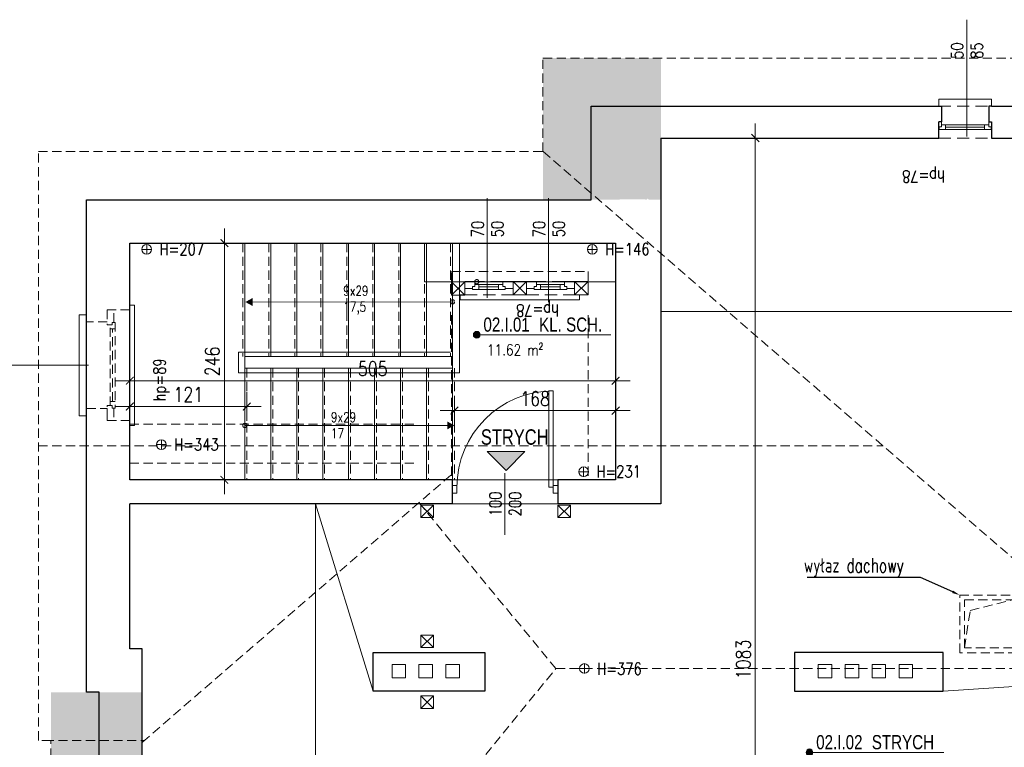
# Model space of a CAD drawing. Header units: millimetres. Extents: x 284606 to 569416, y -192995 to -95103.
# Tile 4 of 178: x 286916 to 287939, y -108755 to -107999. Entities that reach past the tile are written whole.
import ezdxf
from ezdxf import colors
from ezdxf.entities.mleader import LeaderData, LeaderLine
from ezdxf.enums import TextEntityAlignment as Align
from ezdxf.math import Vec2, Vec3

# ---------------------------------------------------------------- set-up
doc = ezdxf.new("R2010")
doc.units = ezdxf.units.MM
doc.linetypes.add('HIDDEN', pattern=[9.525, 6.35, -3.175])
doc.layers.get('0').update_dxf_attribs({"lineweight": 0})
for name, color, linetype, lineweight in [('!STR_Elewacje 0.05', 8, 'Continuous', 5), ('!STR_Konstrukcja 0.20', 200, 'Continuous', 20), ('!STR_Konstrukcja 0.30', 64, 'Continuous', 30), ('!STR_Ocieplenie 0.05', 1, 'Continuous', 5), ('!STR_Opisy 0.09', 8, 'Continuous', 9), ('!STR_Przerywana 0.09', 8, 'HIDDEN', 9), ('!STR_Stolarka drzwiowa', 30, 'Continuous', 15), ('!STR_Stolarka okienna', 72, 'Continuous', 15), ('!STR_Wymiarowanie', 254, 'Continuous', 9)]:
    doc.layers.add(name, color=color, linetype=linetype, lineweight=lineweight)
doc.layers.add('!STR_Kreskowanie ścian', color=7, linetype='Continuous', lineweight=5, true_color=0xa6a6a6)
doc.layers.add('!STR_Wentylacja', color=7, linetype='Continuous', lineweight=15, true_color=0x3399ff)
doc.layers.add('!STR_Obrysy pomieszczeń', color=215, linetype='Continuous', lineweight=9, plot=False)
doc.styles.add('AB_Arial', font='NirmalaS.ttf')
doc.styles.add('EKO 1-10', font='romans.shx', dxfattribs={"width": 0.8, "height": 15})
doc.styles.add('EKO 1-5', font='romans.shx', dxfattribs={"width": 0.8, "height": 10})
doc.styles.add('j-romans', font='romans.shx', dxfattribs={"width": 0.7})
doc.dimstyles.new('EKO wymiar 1-10', dxfattribs={"dimtxt": 15, "dimasz": 8, "dimexe": 15, "dimexo": 15, "dimgap": 5, "dimtad": 1, "dimdec": 0, "dimtxsty": 'EKO 1-10', "dimblk": 'ARCHTICK', "dimcen": 10, "dimdle": 15, "dimclrd": 256, "dimclre": 256, "dimclrt": 256, "dimazin": 2, "dimtfac": 1, "dimtdec": 0, "dimtmove": 2, "dimatfit": 3, "dimldrblk": 'ARCHTICK', "dimfxl": 15, "dimfxlon": 1, "dimlwd": -1, "dimlwe": -1, "dimarcsym": 0})

# ---------------------------------------------------------------- blocks, each defined once
blk = doc.blocks.new('wysokosc2')
at = {"ltscale": 2}
for points in [[(-5.1, 0), (5, 0)], [(0, 5.1), (0, -5.1)]]:
    blk.add_lwpolyline(points, dxfattribs=at)
blk.add_circle((0, 0), 5.03, dxfattribs=at)
at = {"ltscale": 2, "style": 'EKO 1-5', "width": 0.8}
blk.add_attdef('WYS', (13.3, -6), '', height=12.5, dxfattribs=at)
blk = doc.blocks.new('NR MIESZ')
h = blk.add_hatch(color=256)
h.dxf.hatch_style = 1
h.paths.add_polyline_path([(-24.5, -24.5), (0, 0), (24.5, -24.5)])
blk.add_lwpolyline([(-24.5, -24.5), (0, 0), (24.5, -24.5), (-24.5, -24.5)])
at = {"ltscale": 1.5, "style": 'AB_Arial', "width": 0.8}
for p in [(-33.2, -50.6), (-33.2, -83)]:
    blk.add_attdef('NR_POM.', p, '', height=20, rotation=0, dxfattribs=at)
blk = doc.blocks.new('_ArchTick')
at = {"color": 0, "linetype": 'ByBlock', "const_width": 0.15}
blk.add_lwpolyline([(-0.5, -0.5), (0.5, 0.5)], dxfattribs=at)
blk = doc.blocks.new('*D341')
at = {"layer": '!STR_Wymiarowanie', "ltscale": 1.5, "transparency": 16777216}
for p, q in [((287128.3, -108216.2), (287128.3, -108492.2)), ((287113.3, -108231.2), (287143.3, -108231.2)), ((287113.3, -108477.2), (287143.3, -108477.2))]:
    blk.add_line(p, q, dxfattribs=at)
at = {"layer": 'Defpoints', "color": 0, "ltscale": 1.5, "transparency": 16777216}
for p in [(287030, -108231.2), (287030, -108477.2), (287128.3, -108477.2)]:
    blk.add_point(p, dxfattribs=at)
at = {"layer": '!STR_Wymiarowanie', "ltscale": 1.5, "transparency": 16777216, "xscale": 8, "yscale": 8, "zscale": 8}
for p, rotation in [((287128.3, -108231.2), 90), ((287128.3, -108477.2), 270)]:
    blk.add_blockref('_ArchTick', p, dxfattribs=dict(at, rotation=rotation))
at = {"layer": '!STR_Wymiarowanie', "ltscale": 1.5, "transparency": 16777216, "insert": (287115.8, -108354.2), "char_height": 15, "attachment_point": 5, "rotation": 90, "style": 'EKO 1-10'}
blk.add_mtext('246', dxfattribs=at)
blk = doc.blocks.new('*D342')
at = {"layer": '!STR_Wymiarowanie', "ltscale": 1.5, "transparency": 16777216}
for p, q in [((287030, -108389.2), (287030, -108359.2)), ((287535, -108389.2), (287535, -108359.2)), ((287015, -108374.2), (287550, -108374.2))]:
    blk.add_line(p, q, dxfattribs=at)
at = {"layer": 'Defpoints', "color": 0, "ltscale": 1.5, "transparency": 16777216}
for p in [(287535, -108374.2), (287030, -108477.2), (287535, -108477.2)]:
    blk.add_point(p, dxfattribs=at)
at = {"layer": '!STR_Wymiarowanie', "ltscale": 1.5, "transparency": 16777216, "xscale": 8, "yscale": 8, "zscale": 8, "rotation": 180}
blk.add_blockref('_ArchTick', (287030, -108374.2), dxfattribs=at)
at = {"layer": '!STR_Wymiarowanie', "ltscale": 1.5, "transparency": 16777216, "xscale": 8, "yscale": 8, "zscale": 8}
blk.add_blockref('_ArchTick', (287535, -108374.2), dxfattribs=at)
at = {"layer": '!STR_Wymiarowanie', "ltscale": 1.5, "transparency": 16777216, "insert": (287282.5, -108361.7), "char_height": 15, "attachment_point": 5, "style": 'EKO 1-10'}
blk.add_mtext('505', dxfattribs=at)
blk = doc.blocks.new('*D343')
at = {"layer": '!STR_Wymiarowanie', "ltscale": 1.5, "transparency": 16777216}
for p, q in [((287367.5, -108420.3), (287367.5, -108390.3)), ((287535, -108420.3), (287535, -108390.3)), ((287352.5, -108405.3), (287550, -108405.3))]:
    blk.add_line(p, q, dxfattribs=at)
at = {"layer": 'Defpoints', "color": 0, "ltscale": 1.5, "transparency": 16777216}
for p in [(287535, -108405.3), (287367.5, -108477.2), (287535, -108477.2)]:
    blk.add_point(p, dxfattribs=at)
at = {"layer": '!STR_Wymiarowanie', "ltscale": 1.5, "transparency": 16777216, "xscale": 8, "yscale": 8, "zscale": 8, "rotation": 180}
blk.add_blockref('_ArchTick', (287367.5, -108405.3), dxfattribs=at)
at = {"layer": '!STR_Wymiarowanie', "ltscale": 1.5, "transparency": 16777216, "xscale": 8, "yscale": 8, "zscale": 8}
blk.add_blockref('_ArchTick', (287535, -108405.3), dxfattribs=at)
at = {"layer": '!STR_Wymiarowanie', "ltscale": 1.5, "transparency": 16777216, "insert": (287451.3, -108392.8), "char_height": 15, "attachment_point": 5, "style": 'EKO 1-10'}
blk.add_mtext('168', dxfattribs=at)
blk = doc.blocks.new('*D344')
at = {"layer": '!STR_Wymiarowanie', "ltscale": 1.5, "transparency": 16777216}
for p, q in [((287030, -108416), (287030, -108386)), ((287151.5, -108416), (287151.5, -108386)), ((287166.5, -108401), (287015, -108401))]:
    blk.add_line(p, q, dxfattribs=at)
at = {"layer": 'Defpoints', "color": 0, "ltscale": 1.5, "transparency": 16777216}
for p in [(287030, -108401), (287030, -108477.2), (287151.5, -108477.2)]:
    blk.add_point(p, dxfattribs=at)
at = {"layer": '!STR_Wymiarowanie', "ltscale": 1.5, "transparency": 16777216, "xscale": 8, "yscale": 8, "zscale": 8, "rotation": 180}
blk.add_blockref('_ArchTick', (287030, -108401), dxfattribs=at)
at = {"layer": '!STR_Wymiarowanie', "ltscale": 1.5, "transparency": 16777216, "xscale": 8, "yscale": 8, "zscale": 8}
blk.add_blockref('_ArchTick', (287151.5, -108401), dxfattribs=at)
at = {"layer": '!STR_Wymiarowanie', "ltscale": 1.5, "transparency": 16777216, "insert": (287090.8, -108388.5), "char_height": 15, "attachment_point": 5, "style": 'EKO 1-10'}
blk.add_mtext('121', dxfattribs=at)
blk = doc.blocks.new('*U253')
at = {"layer": '!STR_Opisy 0.09', "linetype": 'Continuous'}
blk.add_line((0, -153.5), (0, -32.2), dxfattribs=at)
at = {"layer": '!STR_Opisy 0.09', "linetype": 'Continuous', "style": 'EKO 1-5', "width": 0.8}
blk.add_attdef('HP=', (-37.5, 47.6), '', height=12.5, rotation=180, dxfattribs=at)
at = {"layer": '!STR_Opisy 0.09', "ltscale": 0.7, "style": 'EKO 1-5', "width": 0.8}
blk.add_attdef('WYS', text='', height=12.5, rotation=270, dxfattribs=at).set_placement((-10.5, -121.4), align=Align.MIDDLE_CENTER)
at = {"layer": '!STR_Opisy 0.09', "linetype": 'Continuous', "style": 'EKO 1-5', "width": 0.8}
blk.add_attdef('SZER', text='', height=12.5, rotation=270, dxfattribs=at).set_placement((0, -121.4), align=Align.BOTTOM_CENTER)
blk = doc.blocks.new('*U506')
at = {"ltscale": 0.3}
blk.add_hatch(color=256, dxfattribs=at).paths.add_polyline_path([(-0.9, 50, 1), (6.8, 50, 1)])
at = {"ltscale": 1.5}
blk.add_line((17.6, 50), (154.6, 50), dxfattribs=at)
at = {"ltscale": 0.3}
blk.add_lwpolyline([(17.6, 50), (3, 50)], dxfattribs=at)
blk.add_circle((3, 50), 3.86, dxfattribs=at)
at = {"ltscale": 1.5, "width": 0.8}
for tag, p, height, style in [('NR_POM.', (10.5, 53.4), 16, 'AB_Arial'), ('NAZWA_POMIESZCZENIA', (66.9, 53.4), 16, 'AB_Arial'), ('POSADZKA', (9.1, 4), 12.5, 'EKO 1-5')]:
    blk.add_attdef(tag, p, '', height=height, rotation=0, dxfattribs=dict(at, style=style))
at = {"ltscale": 1.5, "style": 'EKO 1-5', "width": 0.8}
blk.add_attdef('POWIERZCHNIA', text='', height=12.5, rotation=0, dxfattribs=at).set_placement((78.1, 22.9), align=Align.BOTTOM_RIGHT)
blk = doc.blocks.new('*U183')
at = {"layer": '!STR_Opisy 0.09', "linetype": 'Continuous'}
blk.add_line((0, 32.1), (0, -89.2), dxfattribs=at)
at = {"layer": '!STR_Opisy 0.09', "ltscale": 0.7, "style": 'EKO 1-5', "width": 0.8}
blk.add_attdef('WYS', text='', height=12.5, rotation=270, dxfattribs=at).set_placement((-10.5, 0), align=Align.MIDDLE_CENTER)
at = {"layer": '!STR_Opisy 0.09', "linetype": 'Continuous', "style": 'EKO 1-5', "width": 0.8}
blk.add_attdef('SZER', text='', height=12.5, rotation=270, dxfattribs=at).set_placement((0, 0), align=Align.BOTTOM_CENTER)
blk.add_attdef('HP=', (22.5, -124.5), '', height=12.5, rotation=180, dxfattribs=at)
blk = doc.blocks.new('WYŁAZ NA DACH')
at = {"layer": '!STR_Przerywana 0.09', "ltscale": 1.5}
for points in [[(0, 60), (60, 60), (60, 0), (0, 0)], [(5, 55), (55, 55), (55, 5), (5, 5)]]:
    blk.add_lwpolyline(points, close=True, dxfattribs=at)
blk.add_lwpolyline([(5, 5), (10.9, 43.9), (55, 55)], dxfattribs=at)
blk = doc.blocks.new('*U574')
at = {"layer": '!STR_Opisy 0.09', "linetype": 'Continuous'}
blk.add_line((-50, 14.8), (-50, -49.4), dxfattribs=at)
at = {"layer": '!STR_Stolarka drzwiowa'}
for points in [[(0, 0), (0, 100), (-4.4, 100), (-4.4, 0)], [(-100, -6.2), (-105, -6.2), (-105, 1.8), (-100, 1.8)], [(5, -6.2), (0, -6.2), (0, 1.8), (5, 1.8)]]:
    blk.add_lwpolyline(points, close=True, dxfattribs=at)
blk.add_arc((0, 0), 100, 90, 180, dxfattribs=at)
at = {"layer": '!STR_Opisy 0.09', "linetype": 'Continuous', "style": 'EKO 1-10', "width": 0.8}
blk.add_attdef('SZER', text='', height=12.5, rotation=90, dxfattribs=at).set_placement((-50, -17.3), align=Align.BOTTOM_CENTER)
at = {"layer": '!STR_Opisy 0.09', "ltscale": 0.7, "style": 'EKO 1-10', "width": 0.8}
blk.add_attdef('WYS', text='', height=12.5, rotation=90, dxfattribs=at).set_placement((-39.5, -17.3), align=Align.MIDDLE_CENTER)
blk = doc.blocks.new('*D579')
at = {"layer": '!STR_Wymiarowanie', "ltscale": 1.5, "transparency": 16777216}
for p, q in [((287680.2, -108107.2), (287680.2, -109220.2)), ((287665.2, -108122.2), (287695.2, -108122.2)), ((287680.2, -109205.2), (287665.2, -109205.2))]:
    blk.add_line(p, q, dxfattribs=at)
at = {"layer": 'Defpoints', "color": 0, "ltscale": 1.5, "transparency": 16777216}
for p in [(287582, -108122.2), (287680.2, -109205.2), (287691.9, -109205.2)]:
    blk.add_point(p, dxfattribs=at)
at = {"layer": '!STR_Wymiarowanie', "ltscale": 1.5, "transparency": 16777216, "xscale": 8, "yscale": 8, "zscale": 8}
for p, rotation in [((287680.2, -108122.2), 90), ((287680.2, -109205.2), 270)]:
    blk.add_blockref('_ArchTick', p, dxfattribs=dict(at, rotation=rotation))
at = {"layer": '!STR_Wymiarowanie', "ltscale": 1.5, "transparency": 16777216, "insert": (287667.7, -108663.7), "char_height": 15, "attachment_point": 5, "rotation": 90, "style": 'EKO 1-10'}
blk.add_mtext('1083', dxfattribs=at)
blk = doc.blocks.new('*U840')
at = {"layer": '!STR_Opisy 0.09', "linetype": 'Continuous'}
blk.add_line((0, 32.1), (0, -76.1), dxfattribs=at)
at = {"layer": '!STR_Opisy 0.09', "ltscale": 0.7, "style": 'EKO 1-5', "width": 0.8}
blk.add_attdef('WYS', text='', height=12.5, rotation=270, dxfattribs=at).set_placement((-10.5, 0), align=Align.MIDDLE_CENTER)
at = {"layer": '!STR_Opisy 0.09', "linetype": 'Continuous', "style": 'EKO 1-5', "width": 0.8}
blk.add_attdef('SZER', text='', height=12.5, rotation=270, dxfattribs=at).set_placement((0, 0), align=Align.BOTTOM_CENTER)
blk.add_attdef('HP=', (-10.8, -78.3), '', height=12.5, rotation=180, dxfattribs=at)
blk = doc.blocks.new('mur pruski')
at = {"layer": '!STR_Ocieplenie 0.05', "ltscale": 1.5}
blk.add_lwpolyline([(0, 20), (20, 20), (20, 0), (0, 0)], close=True, dxfattribs=at)
blk.add_lwpolyline([(0, 20), (20, 0), (20, 20), (0, 0)], dxfattribs=at)
blk = doc.blocks.new('*U841')
at = {"layer": '!STR_Opisy 0.09', "linetype": 'Continuous'}
blk.add_line((0, 32.1), (0, -71.5), dxfattribs=at)
at = {"layer": '!STR_Opisy 0.09', "ltscale": 0.7, "style": 'EKO 1-5', "width": 0.8}
blk.add_attdef('WYS', text='', height=12.5, rotation=270, dxfattribs=at).set_placement((-10.5, 0), align=Align.MIDDLE_CENTER)
at = {"layer": '!STR_Opisy 0.09', "linetype": 'Continuous', "style": 'EKO 1-5', "width": 0.8}
blk.add_attdef('SZER', text='', height=12.5, rotation=270, dxfattribs=at).set_placement((0, 0), align=Align.BOTTOM_CENTER)
blk.add_attdef('HP=', (-10.8, -60.8), '', height=12.5, rotation=180, dxfattribs=at)

msp = doc.modelspace()

# ---------------------------------------------------------------- hatches: boundary and pattern name
at = {"layer": '!STR_Kreskowanie ścian', "ltscale": 1.5}
h = msp.add_hatch(dxfattribs=at)
h.set_pattern_fill('AR-B88', color=256, scale=0.1, angle=90)
h.paths.add_polyline_path([(286998.1, -108697.9), (286985.1, -108697.9), (286948, -108697.9), (286948, -109293.8), (286998.1, -109243.7)])
h.paths.add_polyline_path([(287043.1, -108697.9), (286998.1, -108697.9), (286998.1, -109243.7), (287043.1, -109198.7)])
h.paths.add_polyline_path([(287467.8, -109250.2), (287422.8, -109250.2), (287422.8, -109244.2), (287422.8, -109244.2), (287372.8, -109294.2), (287372.8, -109300.2), (287467.8, -109300.2)])
h.paths.add_polyline_path([(287467.8, -109205.2), (287467.8, -109199.2), (287467.8, -109202.2), (287422.8, -109244.2), (287422.8, -109244.2), (287422.8, -109250.2), (287467.8, -109250.2)])
h.paths.add_polyline_path([(288890.4, -108102.3), (288845.4, -108147.3), (288845.4, -109199.2), (288890.4, -109244.2)])
h.paths.add_polyline_path([(288940.4, -108052.3), (288890.4, -108102.3), (288890.4, -109244.2), (288940.4, -109294.2)])
h.paths.add_polyline_path([(287567.1, -108186.1), (287582.1, -108089.2), (287582.1, -108039.2), (287459.6, -108039.2), (287459.6, -108186.4), (287564.1, -108185.9)])
h.paths.add_polyline_path([(287582.1, -108089.2), (287567.1, -108186.1), (287568.4, -108185.1), (287569.5, -108186.2), (287582.1, -108186.2)], flags=17)
h.paths.add_polyline_path([(288412, -108102.2), (288412.1, -108102.2), (288412.1, -108089.2), (288325.1, -108089.2), (288325.1, -108134.2), (288325.1, -108134.2), (288325.1, -108148.9), (288355.1, -108147.2), (288355, -108147.1)])
h.paths.add_polyline_path([(288462, -108052.2), (288462, -108039.2), (288325.1, -108039.2), (288325.1, -108089.2), (288412.1, -108089.2), (288412.1, -108102.2), (288412, -108102.2)])
h.paths.add_polyline_path([(288355.1, -108147.2), (288325, -108124.2), (288325, -108175.8), (288325.1, -108258.6), (288325.1, -108171.9), (288355.1, -108146.9)])
h.paths.add_polyline_path([(288234.8, -108412.2), (288234.8, -108377.2), (288212.3, -108377.2), (288212.3, -108412.2)])
h.paths.add_polyline_path([(287050.5, -108397.9), (287050.5, -108343.9)])
h.paths.add_polyline_path([(288601.9, -108420.9), (288601.9, -108383.1), (288579.4, -108383.1), (288579.4, -108420.9)])
h.paths.add_polyline_path([(287924.9, -109176.4), (287963.2, -109176.4), (287963.2, -109153.9), (287924.9, -109153.9)])
at = {"layer": '!STR_Opisy 0.09', "linetype": 'Continuous'}
h = msp.add_hatch(color=256, dxfattribs=at)
h.dxf.hatch_style = 1
h.paths.add_polyline_path([(287157.7, -108288.3), (287150.1, -108292.5), (287157.7, -108292.5)])
h.paths.add_polyline_path([(287157.7, -108292.5), (287150.1, -108292.5), (287157.7, -108296.6)])
h = msp.add_hatch(color=256, dxfattribs=at)
h.dxf.hatch_style = 1
h.paths.add_polyline_path([(287359.9, -108416.5), (287367.5, -108420.7), (287359.9, -108420.7)])
h.paths.add_polyline_path([(287359.9, -108420.7), (287367.5, -108420.7), (287359.9, -108424.8)])

# ---------------------------------------------------------------- linework, layer by layer
at = {"layer": '!STR_Konstrukcja 0.20', "ltscale": 1.5}
for p, q in [((287149.5, -108231.2), (287149.5, -108349.2)), ((287176.5, -108231.2), (287176.5, -108349.2)), ((287203.5, -108231.2), (287203.5, -108349.2)), ((287230.5, -108231.2), (287230.5, -108349.2)), ((287257.5, -108231.2), (287257.5, -108349.2)), ((287284.5, -108231.2), (287284.5, -108349.2)), ((287311.5, -108231.2), (287311.5, -108349.2)), ((287338.5, -108231.2), (287338.5, -108349.2)), ((287365.5, -108231.2), (287365.5, -108349.2)), ((287365.5, -108349.2), (287149.5, -108349.2)), ((287149.5, -108349.2), (287149.5, -108477.2)), ((287365.5, -108349.2), (287365.5, -108477.2)), ((287365.5, -108361.2), (287149.5, -108361.2)), ((287176.5, -108361.2), (287176.5, -108477.2)), ((287203.5, -108361.2), (287203.5, -108477.2)), ((287230.5, -108361.2), (287230.5, -108477.2)), ((287257.5, -108361.2), (287257.5, -108477.2)), ((287284.5, -108361.2), (287284.5, -108477.2)), ((287311.5, -108361.2), (287311.5, -108477.2)), ((287338.5, -108361.2), (287338.5, -108477.2))]:
    msp.add_line(p, q, dxfattribs=at)
at = {"layer": '!STR_Konstrukcja 0.20', "linetype": 'Continuous', "lineweight": 15}
for points in [[(287870.9, -108089.2), (287870.9, -108089.2), (287870.9, -108081.7), (287925.9, -108081.7), (287925.9, -108089.2), (287925.9, -108089.2)], [(287378.4, -108285.2), (287373.4, -108285.2), (287373.4, -108290.2), (287433.4, -108290.2)], [(287433.4, -108285.2), (287428.4, -108285.2)], [(287442.4, -108285.2), (287433.4, -108285.2)], [(287433.4, -108290.2), (287497.4, -108290.2), (287497.4, -108285.2), (287492.4, -108285.2)], [(287030, -108300.7), (287030, -108295.7), (287035, -108295.7), (287035, -108420.7), (287030, -108420.7), (287030, -108415.7)], [(286985, -108313.2), (286985, -108305.7), (286977.5, -108305.7), (286977.5, -108410.7), (286985, -108410.7), (286985, -108403.2)]]:
    msp.add_lwpolyline(points, dxfattribs=at)
at = {"layer": '!STR_Konstrukcja 0.30', "ltscale": 1.5}
for p, q in [((287365, -108477.2), (287365, -108502.2)), ((287475, -108477.2), (287475, -108502.2))]:
    msp.add_line(p, q, dxfattribs=at)
for points in [[(286985, -108186.2), (287509.6, -108186.2), (287509.6, -108089.2), (287870.9, -108089.2)], [(287870.9, -108089.2), (287873.8, -108089.2), (287873.8, -108105.3), (287870.9, -108105.3)], [(287925.9, -108089.2), (287922.8, -108089.2), (287922.8, -108105.3), (287925.9, -108105.3)], [(287925.9, -108089.2), (287985.3, -108089.2)], [(287582, -108122.2), (287582, -108502.2), (287475, -108502.2)], [(287582, -108122.2), (287870.9, -108122.2)], [(287925.9, -108122.2), (287985.3, -108122.2)], [(287888.1, -109250.2), (287422.8, -109250.2), (287422.8, -109244.2), (286998, -109244.2), (286998, -108697.8), (286985, -108697.8), (286985, -108186.2)], [(287365.5, -108477.2), (287030, -108477.2), (287030, -108231.2), (287535, -108231.2), (287535, -108477.2), (287475, -108477.2)], [(287030, -108477.2), (287030, -108231.2), (287535, -108231.2)], [(287916, -109205.2), (287467.8, -109205.2), (287467.8, -109199.2), (287043, -109199.2), (287043, -108652.8), (287030, -108652.8), (287030, -108502.2)], [(287365, -108502.2), (287030, -108502.2)]]:
    msp.add_lwpolyline(points, dxfattribs=at)
at = {"layer": '!STR_Konstrukcja 0.30', "ltscale": 2}
for points in [[(287870.9, -108122.2), (287870.9, -108105.3), (287870.9, -108105.3)], [(287925.9, -108105.3), (287925.9, -108105.3), (287925.9, -108122.2)]]:
    msp.add_lwpolyline(points, dxfattribs=at)
at = {"layer": '!STR_Konstrukcja 0.30', "ltscale": 1.5}
for points in [[(287283, -108656.4), (287399, -108656.4), (287399, -108696.5), (287283, -108696.5)], [(287721, -108696.5), (287875.5, -108696.5), (287875.5, -108656.5), (287721, -108656.5)]]:
    msp.add_lwpolyline(points, close=True, dxfattribs=at)
at = {"layer": '!STR_Obrysy pomieszczeń', "ltscale": 0.3}
msp.add_lwpolyline([(287030, -108231.2), (287336.5, -108231.2), (287336.5, -108271.4), (287535, -108271.4), (287535, -108477.2), (287030, -108477.2)], close=True, dxfattribs=at)
for points in [[(287223, -109019.2), (287223, -108502.2), (287283, -108696.5), (287399, -108696.5), (287399, -108656.4), (287283, -108656.4), (287283, -108696.5), (287223, -108502.2), (287582, -108502.2), (287582, -108302.2), (288049, -108302.2)], [(288049, -108685.2), (287875.5, -108696.5), (287875.5, -108656.5), (287721, -108656.5), (287721, -108696.5), (287875.5, -108696.5), (288049, -108685.2)]]:
    msp.add_lwpolyline(points, dxfattribs=at)
at = {"layer": '!STR_Opisy 0.09', "linetype": 'Continuous'}
for points in [[(287152.1, -108292.5), (287367.5, -108292.3)], [(287365.5, -108420.7), (287149.5, -108420.7)]]:
    msp.add_lwpolyline(points, dxfattribs=at)
at = {"layer": '!STR_Opisy 0.09', "linetype": 'HIDDEN', "ltscale": 2}
for centre in [(287390.7, -108271.4), (287365.5, -108292.3), (287149.5, -108420.7)]:
    msp.add_circle(centre, 2.17, dxfattribs=at)
at = {"layer": '!STR_Przerywana 0.09', "ltscale": 1.5}
for p, q in [((287147.5, -108231.2), (287147.5, -108349.2)), ((287174.5, -108231.2), (287174.5, -108349.2)), ((287201.5, -108231.2), (287201.5, -108349.2)), ((287228.5, -108231.2), (287228.5, -108349.2)), ((287255.5, -108231.2), (287255.5, -108349.2)), ((287282.5, -108231.2), (287282.5, -108349.2)), ((287309.5, -108231.2), (287309.5, -108349.2)), ((287336.5, -108231.2), (287336.5, -108349.2)), ((287363.5, -108231.2), (287363.5, -108349.2)), ((287364.4, -108306.2), (287364.4, -108474.2)), ((287506.4, -108306.2), (287506.4, -108474.2)), ((287151.5, -108361.2), (287151.5, -108477.2)), ((287178.5, -108361.2), (287178.5, -108477.2)), ((287205.5, -108361.2), (287205.5, -108477.2)), ((287232.5, -108361.2), (287232.5, -108477.2)), ((287259.5, -108361.2), (287259.5, -108477.2)), ((287286.5, -108361.2), (287286.5, -108477.2)), ((287313.5, -108361.2), (287313.5, -108477.2)), ((287340.5, -108361.2), (287340.5, -108477.2)), ((287367.5, -108361.2), (287367.5, -108477.2)), ((287030, -108419.5), (287328.5, -108419.5)), ((286935, -108442), (287813.1, -108442)), ((287030, -108460), (287328.5, -108460)), ((287365, -108477.2), (287475, -108477.2)), ((287347.3, -108502.2), (287457.3, -108502.2)), ((287472.9, -108673.2), (288415.4, -108673.2)), ((286941.5, -108747.8), (287045, -108747.8))]:
    msp.add_line(p, q, dxfattribs=at)
msp.add_lwpolyline([(286935, -108136.2), (287459.5, -108136.2), (287459.5, -108039.2), (288462, -108039.2), (288462, -108052.2), (288940.3, -108052.2), (288940.3, -109294.2), (288515.1, -109294.2), (288515.1, -109313.2), (287838, -109313.2), (287838, -109300.2), (287372.7, -109300.2), (287372.7, -109294.2), (286948, -109294.2), (286948, -108747.8), (286935, -108747.8)], close=True, dxfattribs=at)
at = {"layer": '!STR_Przerywana 0.09', "ltscale": 2}
for points in [[(287870.9, -108089.2), (287925.9, -108089.2)], [(287870.9, -108122.2), (287925.9, -108122.2)], [(287385.9, -108271.2), (287420.9, -108271.2)], [(287449.9, -108271.2), (287484.9, -108271.2)], [(287378.4, -108285.2), (287428.4, -108285.2)], [(287442.4, -108285.2), (287492.4, -108285.2)]]:
    msp.add_lwpolyline(points, dxfattribs=at)
at = {"layer": '!STR_Przerywana 0.09', "ltscale": 1.5}
for points in [[(287459.6, -108136.2), (287960.8, -108569.8)], [(287364.4, -108271.4), (287364.4, -108260.8), (287506.4, -108260.8), (287506.4, -108271.2)], [(287030, -108300.7), (287006.5, -108300.7), (287006.5, -108313.2), (286985, -108313.2)], [(287013.5, -108300.7), (287006.5, -108300.7), (287006.5, -108316.1), (287011.6, -108316.1), (287011.6, -108313.6), (287013.5, -108313.6), (287013.5, -108300.7)], [(287030, -108300.7), (287030, -108415.7)], [(286985, -108313.2), (286985, -108403.2)], [(287014.6, -108402.6), (287011.6, -108402.6), (287011.6, -108400.1), (287009.5, -108400.1), (287009.5, -108316.1), (287011.6, -108316.1), (287011.6, -108313.6), (287014.6, -108313.6), (287014.6, -108402.6)], [(287009.5, -108320.2), (287014.6, -108320.2)], [(287012.1, -108395.7), (287012.1, -108320.2)], [(287013.5, -108415.7), (287006.5, -108415.7), (287006.5, -108400.1), (287011.6, -108400.1), (287011.6, -108402.6), (287013.5, -108402.6), (287013.5, -108415.7)], [(287014.6, -108395.7), (287009.5, -108395.7)], [(286985, -108403.2), (287006.5, -108403.2), (287006.5, -108415.7), (287030, -108415.7)], [(287043.1, -108749.5), (287367.5, -108468.8)], [(287330.5, -108500.8), (287472.9, -108673.2)], [(286947.6, -109294.2), (287047.6, -109194.2), (287472.9, -108673.2)]]:
    msp.add_lwpolyline(points, dxfattribs=at)
at = {"layer": '!STR_Stolarka okienna', "ltscale": 0.3}
for points in [[(287870.9, -108112.3), (287870.9, -108105.3), (287873.8, -108105.3), (287873.8, -108110.4), (287871.3, -108110.4), (287871.3, -108112.3), (287870.9, -108112.3)], [(287925.3, -108113.4), (287925.3, -108110.4), (287922.8, -108110.4), (287922.8, -108108.3), (287873.8, -108108.3), (287873.8, -108110.4), (287871.3, -108110.4), (287871.3, -108113.4), (287925.3, -108113.4)], [(287877.9, -108108.3), (287877.9, -108113.4)], [(287918.4, -108110.8), (287877.9, -108110.8)], [(287918.4, -108113.4), (287918.4, -108108.3)], [(287925.9, -108112.3), (287925.9, -108105.3), (287922.8, -108105.3), (287922.8, -108110.4), (287925.3, -108110.4), (287925.3, -108112.3), (287925.9, -108112.3)], [(287378.4, -108278.3), (287378.4, -108271.2), (287388.8, -108271.2), (287388.8, -108276.4), (287386.3, -108276.4), (287386.3, -108278.3), (287378.4, -108278.3)], [(287420.3, -108279.4), (287420.3, -108276.4), (287417.8, -108276.4), (287417.8, -108274.2), (287388.8, -108274.2), (287388.8, -108276.4), (287386.3, -108276.4), (287386.3, -108279.4), (287420.3, -108279.4)], [(287392.9, -108274.2), (287392.9, -108279.4)], [(287413.4, -108276.8), (287392.9, -108276.8)], [(287413.4, -108279.4), (287413.4, -108274.2)], [(287428.4, -108278.3), (287428.4, -108271.2), (287417.8, -108271.2), (287417.8, -108276.4), (287420.3, -108276.4), (287420.3, -108278.3), (287428.4, -108278.3)], [(287442.4, -108278.3), (287442.4, -108271.2), (287452.8, -108271.2), (287452.8, -108276.4), (287450.3, -108276.4), (287450.3, -108278.3), (287442.4, -108278.3)], [(287484.3, -108279.4), (287484.3, -108276.4), (287481.8, -108276.4), (287481.8, -108274.2), (287452.8, -108274.2), (287452.8, -108276.4), (287450.3, -108276.4), (287450.3, -108279.4), (287484.3, -108279.4)], [(287456.9, -108274.2), (287456.9, -108279.4)], [(287477.4, -108276.8), (287456.9, -108276.8)], [(287477.4, -108279.4), (287477.4, -108274.2)], [(287492.4, -108278.3), (287492.4, -108271.2), (287481.8, -108271.2), (287481.8, -108276.4), (287484.3, -108276.4), (287484.3, -108278.3), (287492.4, -108278.3)]]:
    msp.add_lwpolyline(points, dxfattribs=at)
at = {"layer": '!STR_Wentylacja', "ltscale": 1.5}
for points in [[(287302.6, -108668.9), (287302.6, -108682.9), (287316.6, -108682.9), (287316.6, -108668.9)], [(287330.6, -108668.9), (287330.6, -108682.9), (287344.6, -108682.9), (287344.6, -108668.9)], [(287358.6, -108668.9), (287358.6, -108682.9), (287372.6, -108682.9), (287372.6, -108668.9)], [(287745.7, -108668.9), (287745.7, -108682.9), (287759.7, -108682.9), (287759.7, -108668.9)], [(287773.7, -108668.9), (287773.7, -108682.9), (287787.7, -108682.9), (287787.7, -108668.9)], [(287801.7, -108668.9), (287801.7, -108682.9), (287815.7, -108682.9), (287815.7, -108668.9)], [(287829.7, -108668.9), (287829.7, -108682.9), (287843.7, -108682.9), (287843.7, -108668.9)]]:
    msp.add_lwpolyline(points, close=True, dxfattribs=at)
at = {"layer": '!STR_Wymiarowanie', "ltscale": 1.5}
for points in [[(287372.6, -108231.2), (287372.6, -108366.1), (287143.1, -108366.1), (287143.1, -108344.5), (287363.5, -108344.5)], [(287332.6, -108516.4), (287345.6, -108516.4), (287345.6, -108503.4), (287332.6, -108516.4), (287332.6, -108503.4), (287345.6, -108516.4), (287345.6, -108503.4), (287332.6, -108503.4)], [(287475, -108516.4), (287488, -108516.4), (287488, -108503.4), (287475, -108516.4), (287475, -108503.4), (287488, -108516.4), (287488, -108503.4), (287475, -108503.4)], [(287332.6, -108651.4), (287345.6, -108651.4), (287345.6, -108638.4), (287332.6, -108651.4), (287332.6, -108638.4), (287345.6, -108651.4), (287345.6, -108638.4), (287332.6, -108638.4)], [(287332.6, -108701.5), (287345.6, -108701.5), (287345.6, -108714.5), (287332.6, -108701.5), (287332.6, -108714.5), (287345.6, -108701.5), (287345.6, -108714.5), (287332.6, -108714.5)]]:
    msp.add_lwpolyline(points, dxfattribs=at)

# ---------------------------------------------------------------- block references
at = {"layer": '!STR_Konstrukcja 0.30', "ltscale": 1.5}
ref = msp.add_blockref('*U841', (287401.6, -108216.7), dxfattribs=dict(at, xscale=-1))
ref.add_attrib('SZER', '70', dxfattribs={"layer": '!STR_Opisy 0.09', "linetype": 'Continuous', "height": 12.5, "rotation": 90, "style": 'EKO 1-5', "width": 0.8}).set_placement((287401.6, -108216.7), align=Align.BOTTOM_CENTER)
ref.add_attrib('WYS', '50', dxfattribs={"layer": '!STR_Opisy 0.09', "ltscale": 0.7, "height": 12.5, "rotation": 90, "style": 'EKO 1-5', "width": 0.8}).set_placement((287412.1, -108216.7), align=Align.MIDDLE_CENTER)
ref = msp.add_blockref('*U840', (287465.4, -108216.7), dxfattribs=dict(at, xscale=-1))
ref.add_attrib('SZER', '70', dxfattribs={"layer": '!STR_Opisy 0.09', "linetype": 'Continuous', "height": 12.5, "rotation": 90, "style": 'EKO 1-5', "width": 0.8}).set_placement((287465.4, -108216.7), align=Align.BOTTOM_CENTER)
ref.add_attrib('WYS', '50', dxfattribs={"layer": '!STR_Opisy 0.09', "ltscale": 0.7, "height": 12.5, "rotation": 90, "style": 'EKO 1-5', "width": 0.8}).set_placement((287475.9, -108216.7), align=Align.MIDDLE_CENTER)
ref.add_attrib('HP=', 'hp=78', (287476.2, -108295), dxfattribs={"layer": '!STR_Opisy 0.09', "linetype": 'Continuous', "height": 12.5, "rotation": 180, "style": 'EKO 1-5', "width": 0.8})
ref = msp.add_blockref('*U253', (287019.4, -108358.2), dxfattribs=dict(at, xscale=-1, rotation=270))
ref.add_attrib('SZER', '90', dxfattribs={"layer": '!STR_Opisy 0.09', "linetype": 'Continuous', "height": 12.5, "rotation": 360, "style": 'EKO 1-5', "width": 0.8}).set_placement((286898.1, -108358.2), align=Align.BOTTOM_CENTER)
ref.add_attrib('WYS', '90', dxfattribs={"layer": '!STR_Opisy 0.09', "ltscale": 0.7, "height": 12.5, "rotation": 360, "style": 'EKO 1-5', "width": 0.8}).set_placement((286898.1, -108368.7), align=Align.MIDDLE_CENTER)
ref.add_attrib('HP=', 'hp=89', (287067.1, -108395.6), dxfattribs={"layer": '!STR_Opisy 0.09', "linetype": 'Continuous', "height": 12.5, "rotation": 90, "style": 'EKO 1-5', "width": 0.8})
at = {"layer": '!STR_Ocieplenie 0.05', "xscale": 0.7, "yscale": 0.7, "zscale": 0.7}
for p in [(287364.4, -108285.4), (287428.4, -108285.2), (287492.4, -108285.2)]:
    msp.add_blockref('mur pruski', p, dxfattribs=at)
at = {"layer": '!STR_Opisy 0.09'}
ref = msp.add_blockref('*U183', (287900, -108031.4), dxfattribs=dict(at, xscale=-1))
ref.add_attrib('SZER', '50', dxfattribs={"linetype": 'Continuous', "height": 12.5, "rotation": 90, "style": 'EKO 1-5', "width": 0.8}).set_placement((287900, -108031.4), align=Align.BOTTOM_CENTER)
ref.add_attrib('WYS', '85', dxfattribs={"ltscale": 0.7, "height": 12.5, "rotation": 90, "style": 'EKO 1-5', "width": 0.8}).set_placement((287910.5, -108031.4), align=Align.MIDDLE_CENTER)
ref.add_attrib('HP=', 'hp=78', (287877.4, -108155.9), dxfattribs={"linetype": 'Continuous', "height": 12.5, "rotation": 180, "style": 'EKO 1-5', "width": 0.8})
for p, values in [((287047.6, -108237.8), {'WYS': 'H=207'}), ((287510.7, -108237.8), {'WYS': 'H=146'}), ((287062.8, -108440.6), {'WYS': 'H=343'}), ((287501.7, -108468.8), {'WYS': 'H=231'})]:
    msp.add_blockref('wysokosc2', p, dxfattribs=at).add_auto_attribs(values)
ref = msp.add_blockref('*U506', (287387.9, -108372.5), dxfattribs=dict(at, xscale=0.9199999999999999, yscale=0.9199999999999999, zscale=0.9199999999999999))
ref.add_attrib('NAZWA_POM', 'KL. SCH.', (287455.5, -108323.3), dxfattribs={"layer": '0', "ltscale": 1.5, "height": 14.72, "rotation": 0, "style": 'AB_Arial', "width": 0.8})
ref.add_attrib('NUMER_POM', '02.I.01', (287397.6, -108323.3), dxfattribs={"layer": '0', "ltscale": 1.5, "height": 14.72, "rotation": 0, "style": 'AB_Arial', "width": 0.8})
ref.add_attrib('R-SURF', '11.62 m²', dxfattribs={"layer": '0', "ltscale": 1.5, "height": 11.5, "rotation": 0, "style": 'EKO 1-5', "width": 0.8}).set_placement((287459.7, -108351.4), align=Align.BOTTOM_RIGHT)
ref = msp.add_blockref('NR MIESZ', (287421.2, -108467.5), dxfattribs=dict(at, xscale=-0.8, yscale=0.8, zscale=0.8, rotation=180))
ref.add_attrib('NR_POM.', 'STRYCH', (287394.9, -108440.7), dxfattribs={"layer": '0', "ltscale": 1.5, "height": 16, "rotation": 360, "style": 'AB_Arial', "width": 0.8})
ref = msp.add_blockref('wysokosc2', (287502.6, -108673.1), dxfattribs=dict(at, xscale=-1, rotation=180))
ref.add_attrib('WYS', 'H=376', (287515.9, -108679.6), dxfattribs={"layer": '0', "ltscale": 2, "height": 12.5, "style": 'EKO 1-5', "width": 0.8})
ref = msp.add_blockref('*U506', (287733.8, -108806.2), dxfattribs=dict(at, xscale=0.9199999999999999, yscale=0.9199999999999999, zscale=0.9199999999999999))
ref.add_attrib('NAZWA_POM', 'STRYCH', (287801.3, -108757), dxfattribs={"layer": '0', "ltscale": 1.5, "height": 14.72, "rotation": 0, "style": 'AB_Arial', "width": 0.8})
ref.add_attrib('NUMER_POM', '02.I.02', (287743.5, -108757), dxfattribs={"layer": '0', "ltscale": 1.5, "height": 14.72, "rotation": 0, "style": 'AB_Arial', "width": 0.8})
ref.add_attrib('R-SURF', '81.97 m²', dxfattribs={"layer": '0', "ltscale": 1.5, "height": 11.5, "rotation": 0, "style": 'EKO 1-5', "width": 0.8}).set_placement((287805.6, -108785.1), align=Align.BOTTOM_RIGHT)
at = {"layer": '!STR_Stolarka drzwiowa', "ltscale": 0.3}
msp.add_blockref('*U574', (287470, -108484.9), dxfattribs=at).add_auto_attribs({'WYS': '200', 'SZER': '100'})
at = {"layer": '!STR_Wymiarowanie'}
msp.add_blockref('WYŁAZ NA DACH', (287892.7, -108656.8), dxfattribs=at)

# ---------------------------------------------------------------- texts
at = {"layer": '!STR_Opisy 0.09', "ltscale": 2, "char_height": 10, "attachment_point": 7, "style": 'EKO 1-5'}
for s, insert in [('9x29\\P17,5', (287251.8, -108305.5)), ('9x29\\P17', (287239, -108433.8))]:
    msp.add_mtext_dynamic_manual_height_columns(s, width=22.033, gutter_width=12.5, heights=[0], dxfattribs=dict(at, insert=insert))

# ---------------------------------------------------------------- dimensions: what is measured, and where the dimension line sits
at = {"layer": '!STR_Wymiarowanie', "ltscale": 1.5}
for base, p1, p2, picture, middle in [((287680.2, -109205.2), (287582, -108122.2), (287691.9, -109205.2), '*D579', (287667.7, -108663.7)), ((287128.3, -108477.2), (287030, -108231.2), (287030, -108477.2), '*D341', (287115.8, -108354.2))]:
    dim = msp.add_linear_dim(base=base, p1=p1, p2=p2, angle=90, dimstyle='EKO wymiar 1-10', dxfattribs=at)
    dim.commit()
    dim.dimension.update_dxf_attribs({"geometry": picture, "text_midpoint": middle})
for base, p1, p2, picture, middle in [((287535, -108374.2), (287030, -108477.2), (287535, -108477.2), '*D342', (287282.5, -108361.7)), ((287030.0442, -108400.9519), (287151.4848, -108477.1552), (287030.0442, -108477.1552), '*D344', (287090.7645, -108388.4519)), ((287535.0442, -108405.2636), (287367.4848, -108477.1552), (287535.0442, -108477.1552), '*D343', (287451.2645, -108392.7636))]:
    dim = msp.add_linear_dim(base=base, p1=p1, p2=p2, dimstyle='EKO wymiar 1-10', dxfattribs=at)
    dim.commit()
    dim.dimension.update_dxf_attribs({"geometry": picture, "text_midpoint": middle})

# ---------------------------------------------------------------- leaders
at = {"layer": '!STR_Elewacje 0.05', "ltscale": 0.3}
ml = msp.add_multileader_mtext('Standard', dxfattribs=at)
ml.set_content('wyłaz dachowy', color=256, style='j-romans')
ml.set_leader_properties()
ml.build(insert=Vec2(0, 0))
ml.multileader.update_dxf_attribs({"text_right_attachment_type": 6, "dogleg_length": 0.36, "arrow_head_size": 8, "scale": 2})
ctx = ml.context
ctx.base_point, ctx.scale, ctx.char_height, ctx.arrow_head_size, ctx.landing_gap_size, ctx.plane_origin = Vec3(287726.7, -108568.5), 2, 15, 8, 4, Vec3(287913, -105759.4)
ctx.right_attachment = 6
notes = []
notes.append((ctx, [(1, (1, 1, 0), (287852, -108578.5), (-1, 0), 0.72, [(0, [(287892.7, -108596.8)], 0, [])])]))
ctx.mtext.insert, ctx.mtext.flow_direction = Vec3(287730.7, -108558.5), 5
for ctx, leaders in notes:
    for number, flags, end, landing, length, lines in leaders:
        leader = LeaderData()
        leader.index, (leader.has_last_leader_line, leader.has_dogleg_vector, leader.attachment_direction) = number, flags
        leader.last_leader_point, leader.dogleg_vector, leader.dogleg_length = Vec3(end), Vec3(landing), length
        for number, points, colour, breaks in lines:
            line = LeaderLine()
            line.index, line.vertices, line.color, line.breaks = number, Vec3.list(points), colors.encode_raw_color(colour), breaks
            leader.lines.append(line)
        ctx.leaders.append(leader)

doc.saveas('drawing.dxf')
